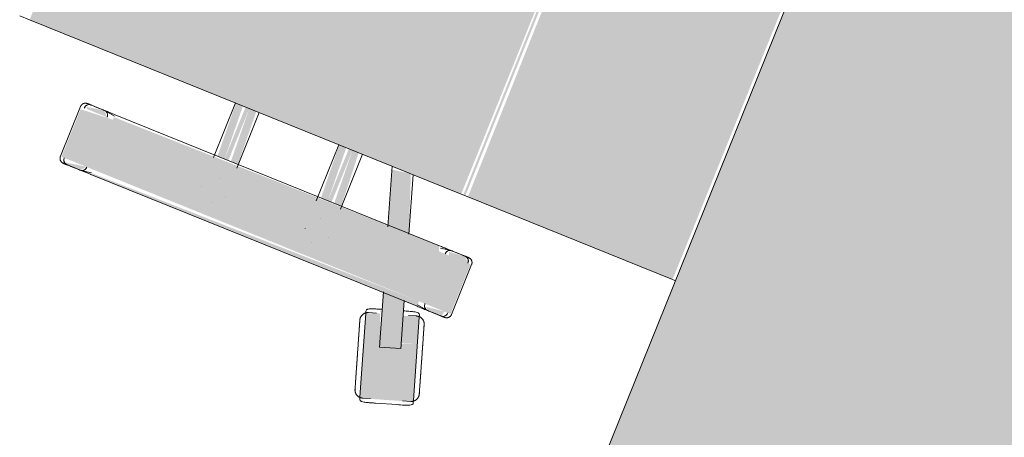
# Model space of a CAD drawing. Header units: millimetres. Extents: x -526411 to -400573, y 47353 to 130199.
# Tile 43 of 72: x -489153 to -488571, y 65800 to 66047. Entities that reach past the tile are written whole.
import ezdxf

# ---------------------------------------------------------------- set-up
doc = ezdxf.new("R2010")
doc.units = ezdxf.units.MM
doc.layers.add('I-FURN', color=30, linetype='Continuous', lineweight=18)

# ---------------------------------------------------------------- blocks, each defined once
blk = doc.blocks.new('80_KA_CE6_coupe werkplek 6P - 4 wp-2954123-3e Verdieping - Percelen telling LI')
at = {"layer": 'I-FURN'}
blk.add_hatch(color=122, dxfattribs=at).paths.add_polyline_path([(1752.58, -802.36), (3402.58, -802.36), (3402.58, -2.36), (1752.58, -2.36), (1752.58, -659.22)], flags=0)
blk.add_line((3402.58, -2.36), (1752.58, -2.36), dxfattribs=at)
blk = doc.blocks.new('82_3B_bureaustoel - directie vierkant - 82_3B_bureaustoel - directie vierkant-V47-3e Verdieping - Percelen telling LI')
at = {"layer": 'I-FURN'}
for points in [[(203.2, 238.17), (-203.2, 238.17), (-203.2, 106.04), (203.2, 107.69), (203.2, 197.67)], [(271.26, 124.06), (239.51, 124.06), (239.51, 104), (271.26, 104), (271.26, 120.38)], [(203.2, 106.04), (-203.2, 104.71), (-203.2, 103.38), (203.2, 104.71)], [(203.2, 103.38), (-203.2, 103.38), (-203.2, -171.84), (203.2, -171.84), (203.2, 90.61)], [(239.51, 104), (236.34, 102.72), (237.93, -104), (239.51, -104), (239.51, 27.71)], [(271.26, 104), (239.51, 104), (239.51, -104), (271.26, -104), (271.26, 40.53)], [(274.44, 104), (271.26, 104), (273.51, -104), (274.44, -102.72), (274.44, 102.95)], [(301.17, 104.53), (299.1, 103.86), (305.03, 92.65)], [(236.34, 40.26), (203.2, 38.03), (203.2, 34.13), (236.34, 35.77), (236.34, 40.22)], [(236.34, 34.13), (203.2, 34.13), (203.2, 31.75), (236.34, 31.75)], [(236.34, 31.75), (203.2, 30.11), (203.2, 25.62), (236.34, 27.34), (236.34, 30.2)], [(236.34, -25.62), (203.2, -27.26), (203.2, -31.75), (236.34, -30.11), (236.34, -25.67)], [(236.34, -31.75), (203.2, -31.75), (203.2, -34.13), (236.34, -34.13)], [(236.34, -34.13), (203.2, -35.77), (203.2, -40.26), (236.34, -38.62), (236.34, -35.68)], [(271.26, -104), (239.51, -104), (241, -124.06), (271.26, -124.06), (271.26, -108.21)], [(271.92, -104), (271.26, -104.33), (271.91, -104.07)]]:
    blk.add_hatch(color=122, dxfattribs=at).paths.add_polyline_path(points, flags=0)
h = blk.add_hatch(color=122, dxfattribs=at)
h.paths.add_polyline_path([(274.44, 119.44), (271.26, 120.38), (272.62, 109.06), (274.44, 110.74), (274.44, 117.98)], flags=0)
h.paths.add_polyline_path([(239.51, 122.36), (236.34, 119.1), (237.57, 109.56), (239.51, 110.35), (239.51, 120.38)], flags=0)
h = blk.add_hatch(color=122, dxfattribs=at)
h.paths.add_polyline_path([(294.86, 112.5), (279.21, 107.41), (282.86, 98.58), (298.44, 103.65)], flags=0)
h.paths.add_polyline_path([(327.63, 123.15), (294.86, 112.5), (302.36, 91.57), (286.45, 85.14), (289.73, 77.45), (337.44, 92.95)], flags=0)
h.paths.add_polyline_path([(285.28, 86.02), (284.81, 84.48), (285.69, 84.83)], flags=0)
h = blk.add_hatch(color=122, dxfattribs=at)
h.paths.add_polyline_path([(298.44, 103.65), (274.44, 95.85), (274.44, 82.49), (302.36, 91.57)], flags=0)
h.paths.add_polyline_path([(236.34, 83.47), (203.2, 71.28), (205.03, 59.94), (236.34, 70.11), (236.34, 74.67)], flags=0)
h = blk.add_hatch(color=122, dxfattribs=at)
h.paths.add_polyline_path([(274.44, -110.74), (271.26, -108.21), (273.42, -120.38), (274.44, -119.1), (274.44, -111.13)], flags=0)
h.paths.add_polyline_path([(239.51, -107.78), (236.34, -110.7), (238.42, -121.35), (239.51, -120.38), (239.51, -110.35)], flags=0)
for p, q in [((203.2, 239.71), (203.2, 238.17)), ((203.2, 238.17), (203.2, 106.04)), ((271.26, 124.72), (239.51, 124.72)), ((279.92, 107.64), (326.92, 122.92)), ((326.92, 122.92), (328.24, 123.34)), ((236.34, 119.44), (236.34, 110.7)), ((274.44, 110.74), (274.44, 119.44)), ((329.46, 117.06), (327.99, 121.59)), ((236.34, 111.36), (236.34, 110.7)), ((274.44, 110.74), (274.44, 111.4)), ((336.71, 102.73), (332.79, 114.81)), ((336.71, 102.73), (332.79, 114.81)), ((203.2, 106.04), (203.2, 103.38)), ((236.37, 110.29), (237.34, 104)), ((274.41, 110.32), (273.43, 104)), ((278.6, 107.21), (279.92, 107.64)), ((279.84, 105.95), (281.31, 101.42)), ((203.2, 103.38), (203.2, -171.84)), ((236.34, 104), (236.34, -104)), ((274.01, 95.71), (298.44, 103.65)), ((274.44, -104), (274.44, 104)), ((298.44, 103.65), (299.1, 103.86)), ((299.1, 103.86), (301.17, 104.53)), ((305.1, 92.46), (301.17, 104.53)), ((336.82, 94.42), (335.35, 98.95)), ((302.36, 91.57), (274.01, 82.36)), ((336.73, 92.72), (289.73, 77.45)), ((302.53, 91.62), (302.36, 91.57)), ((303.02, 91.78), (302.81, 91.71)), ((305.1, 92.45), (303.02, 91.78)), ((338.05, 93.15), (336.73, 92.72)), ((203.2, 72.7), (236.81, 83.62)), ((287.2, 83.3), (288.67, 78.77)), ((289.73, 77.45), (288.41, 77.02)), ((237.38, 70.45), (203.2, 59.35)), ((238.16, 40.48), (203.2, 40.48)), ((256.52, 40.48), (256.56, 40.48)), ((247.85, 31.77), (247.85, 31.75)), ((262.93, 31.77), (262.93, 31.81)), ((203.2, 25.4), (239, 25.4)), ((256.56, 25.4), (256.51, 25.4)), ((238.69, -25.4), (203.2, -25.4)), ((256.52, -25.4), (256.56, -25.4)), ((247.85, -31.77), (247.85, -31.81)), ((262.93, -31.77), (262.93, -31.75)), ((203.2, -40.48), (237.93, -40.48)), ((256.56, -40.48), (256.51, -40.48)), ((237.34, -104), (236.37, -110.29)), ((274.41, -110.32), (273.43, -104)), ((236.34, -110.7), (236.34, -119.44)), ((236.34, -110.7), (236.34, -111.36)), ((274.44, -119.44), (274.44, -110.74)), ((274.44, -111.4), (274.44, -110.74)), ((239.51, -124.72), (271.26, -124.72)), ((203.2, -171.84), (203.2, -178.18))]:
    blk.add_line(p, q, dxfattribs=at)
at = {"layer": 'I-FURN', "flags": 128}
for points in [[(236.34, 121.54), (236.34, 121.67), (236.35, 121.8), (236.36, 121.92), (236.38, 122.05), (236.4, 122.17), (236.43, 122.3), (236.46, 122.42), (236.5, 122.54), (236.54, 122.66), (236.59, 122.78), (236.64, 122.9), (236.7, 123.01), (236.76, 123.12), (236.82, 123.23), (236.89, 123.34), (236.97, 123.44), (237.05, 123.54), (237.13, 123.64), (237.21, 123.73), (237.3, 123.82), (237.39, 123.91), (237.49, 123.99), (237.59, 124.07), (237.69, 124.14), (237.8, 124.22), (237.91, 124.28), (238.02, 124.34), (238.13, 124.4), (238.25, 124.45), (238.36, 124.5), (238.48, 124.55), (238.6, 124.59), (238.73, 124.62), (238.85, 124.65), (238.97, 124.67), (239.1, 124.69), (239.23, 124.71), (239.35, 124.71), (239.48, 124.72), (239.51, 124.72)], [(271.26, 124.72), (271.39, 124.72), (271.52, 124.71), (271.64, 124.7), (271.77, 124.68), (271.89, 124.66), (272.02, 124.63), (272.14, 124.6), (272.26, 124.56), (272.38, 124.52), (272.5, 124.47), (272.62, 124.42), (272.73, 124.36), (272.84, 124.3), (272.95, 124.23), (273.06, 124.16), (273.16, 124.09), (273.26, 124.01), (273.36, 123.93), (273.45, 123.85), (273.54, 123.76), (273.63, 123.66), (273.71, 123.57), (273.79, 123.47), (273.86, 123.36), (273.94, 123.26), (274, 123.15), (274.06, 123.04), (274.12, 122.93), (274.17, 122.81), (274.22, 122.69), (274.27, 122.58), (274.31, 122.45), (274.34, 122.33), (274.37, 122.21), (274.39, 122.08), (274.41, 121.96), (274.43, 121.83), (274.43, 121.71), (274.44, 121.58), (274.44, 121.54)], [(302.44, 118.3), (303.22, 118.55), (304, 118.81), (304.78, 119.06), (305.56, 119.31), (306.33, 119.56), (307.09, 119.81), (307.84, 120.05), (308.59, 120.3), (309.33, 120.54), (310.05, 120.77), (310.77, 121), (311.47, 121.23), (312.15, 121.46), (312.82, 121.67), (313.48, 121.89), (314.11, 122.09), (314.73, 122.29), (315.33, 122.49), (315.91, 122.68), (316.46, 122.86), (317, 123.03), (317.51, 123.19), (317.99, 123.35), (318.45, 123.5), (318.89, 123.64), (319.3, 123.78), (319.68, 123.9), (320.04, 124.02), (320.36, 124.12), (320.66, 124.22), (320.93, 124.31), (321.17, 124.38), (321.38, 124.45), (321.56, 124.51), (321.7, 124.56), (321.82, 124.6), (321.91, 124.62), (321.96, 124.64), (321.99, 124.65)], [(321.99, 124.65), (321.97, 124.65), (321.93, 124.63), (321.85, 124.6), (321.74, 124.57), (321.6, 124.52), (321.43, 124.47), (321.23, 124.4), (321, 124.33), (320.74, 124.24), (320.45, 124.15), (320.13, 124.05), (319.78, 123.93), (319.4, 123.81), (319, 123.68), (318.57, 123.54), (318.12, 123.39), (317.64, 123.24), (317.14, 123.07), (316.61, 122.9), (316.06, 122.72), (315.49, 122.54), (314.9, 122.35), (314.28, 122.15), (313.65, 121.94), (313, 121.73), (312.34, 121.51), (311.65, 121.29), (310.96, 121.07), (310.25, 120.84), (309.52, 120.6), (308.79, 120.36), (308.05, 120.12), (307.29, 119.88), (306.53, 119.63), (305.76, 119.38), (304.99, 119.13), (304.21, 118.88), (303.43, 118.62), (302.65, 118.37), (302.44, 118.3)], [(321.99, 124.65), (322.17, 124.71), (322.35, 124.75), (322.54, 124.79), (322.73, 124.83), (322.92, 124.85), (323.11, 124.87), (323.3, 124.88), (323.49, 124.88), (323.68, 124.88), (323.87, 124.87), (324.06, 124.85), (324.25, 124.82), (324.43, 124.78), (324.62, 124.74), (324.8, 124.69), (324.98, 124.63), (325.16, 124.57), (325.34, 124.5), (325.51, 124.42), (325.68, 124.33), (325.85, 124.24), (326.01, 124.14), (326.17, 124.04), (326.33, 123.92), (326.48, 123.81), (326.62, 123.68), (326.76, 123.55), (326.9, 123.42), (327.02, 123.28), (327.15, 123.13), (327.27, 122.98), (327.38, 122.83), (327.48, 122.67), (327.58, 122.51), (327.67, 122.34), (327.76, 122.17), (327.84, 122), (327.91, 121.82), (327.97, 121.64), (327.99, 121.59)], [(236.34, 120.11), (236.34, 120.37), (236.34, 120.61), (236.34, 120.83), (236.34, 121.01), (236.34, 121.17), (236.34, 121.3), (236.34, 121.4), (236.34, 121.48), (236.34, 121.52), (236.34, 121.54)], [(236.34, 121.54), (236.34, 121.53), (236.34, 121.49), (236.34, 121.42), (236.34, 121.32), (236.34, 121.19), (236.34, 121.04), (236.34, 120.86), (236.34, 120.65), (236.34, 120.42), (236.34, 120.16), (236.34, 119.87), (236.34, 119.56), (236.34, 119.23), (236.34, 118.86), (236.34, 118.48), (236.34, 118.07), (236.34, 117.64), (236.34, 117.19), (236.34, 116.72), (236.34, 116.22), (236.34, 115.71), (236.34, 115.18), (236.34, 114.63), (236.34, 114.06), (236.34, 113.48), (236.34, 112.88), (236.34, 112.27), (236.34, 111.64), (236.34, 111.01), (236.34, 110.36), (236.34, 109.7), (236.34, 109.03), (236.34, 108.36), (236.34, 107.67), (236.34, 106.98), (236.34, 106.29), (236.34, 105.59), (236.34, 104.89), (236.34, 104.19), (236.34, 104)], [(274.44, 104), (274.44, 104.7), (274.44, 105.4), (274.44, 106.1), (274.44, 106.8), (274.44, 107.49), (274.44, 108.17), (274.44, 108.85), (274.44, 109.52), (274.44, 110.18), (274.44, 110.83), (274.44, 111.47), (274.44, 112.1), (274.44, 112.72), (274.44, 113.32), (274.44, 113.91), (274.44, 114.48), (274.44, 115.03), (274.44, 115.57), (274.44, 116.09), (274.44, 116.59), (274.44, 117.06), (274.44, 117.52), (274.44, 117.96), (274.44, 118.37), (274.44, 118.76), (274.44, 119.13), (274.44, 119.47), (274.44, 119.79), (274.44, 120.08), (274.44, 120.35), (274.44, 120.59), (274.44, 120.81), (274.44, 121), (274.44, 121.16), (274.44, 121.29), (274.44, 121.39), (274.44, 121.47), (274.44, 121.52), (274.44, 121.54)], [(274.44, 121.54), (274.44, 121.53), (274.44, 121.49), (274.44, 121.42), (274.44, 121.32), (274.44, 121.19), (274.44, 121.04), (274.44, 120.86), (274.44, 120.65), (274.44, 120.42), (274.44, 120.16), (274.44, 120.11)], [(302.44, 118.3), (301.66, 118.05), (300.88, 117.79), (300.1, 117.54), (299.33, 117.29), (298.56, 117.04), (297.8, 116.79), (297.04, 116.54), (296.29, 116.3), (295.56, 116.06), (294.83, 115.83), (294.12, 115.59), (293.42, 115.37), (292.73, 115.14), (292.06, 114.93), (291.41, 114.71), (290.77, 114.51), (290.15, 114.31), (289.55, 114.11), (288.98, 113.92), (288.42, 113.74), (287.89, 113.57), (287.38, 113.41), (286.89, 113.25), (286.43, 113.1), (286, 112.96), (285.59, 112.82), (285.2, 112.7), (284.85, 112.58), (284.52, 112.48), (284.22, 112.38), (283.96, 112.29), (283.72, 112.22), (283.51, 112.15), (283.33, 112.09), (283.18, 112.04), (283.06, 112), (282.98, 111.98), (282.92, 111.96), (282.9, 111.95)], [(282.9, 111.95), (282.91, 111.95), (282.96, 111.97), (283.04, 111.99), (283.15, 112.03), (283.29, 112.08), (283.46, 112.13), (283.66, 112.2), (283.89, 112.27), (284.15, 112.36), (284.44, 112.45), (284.76, 112.55), (285.11, 112.67), (285.48, 112.79), (285.88, 112.92), (286.31, 113.06), (286.76, 113.21), (287.24, 113.36), (287.75, 113.53), (288.27, 113.7), (288.82, 113.88), (289.4, 114.06), (289.99, 114.25), (290.6, 114.45), (291.23, 114.66), (291.88, 114.87), (292.55, 115.08), (293.23, 115.31), (293.93, 115.53), (294.64, 115.76), (295.36, 116), (296.09, 116.24), (296.84, 116.48), (297.59, 116.72), (298.35, 116.97), (299.12, 117.22), (299.89, 117.47), (300.67, 117.72), (301.45, 117.98), (302.23, 118.23), (302.44, 118.3)], [(279.84, 105.95), (279.78, 106.13), (279.74, 106.31), (279.7, 106.5), (279.66, 106.69), (279.64, 106.88), (279.62, 107.07), (279.61, 107.26), (279.61, 107.45), (279.61, 107.64), (279.62, 107.83), (279.64, 108.02), (279.67, 108.21), (279.71, 108.39), (279.75, 108.58), (279.8, 108.76), (279.86, 108.94), (279.92, 109.12), (279.99, 109.3), (280.07, 109.47), (280.16, 109.64), (280.25, 109.81), (280.35, 109.97), (280.45, 110.13), (280.56, 110.29), (280.68, 110.44), (280.81, 110.58), (280.94, 110.72), (281.07, 110.86), (281.21, 110.98), (281.36, 111.11), (281.51, 111.23), (281.66, 111.34), (281.82, 111.44), (281.98, 111.54), (282.15, 111.63), (282.32, 111.72), (282.49, 111.8), (282.67, 111.87), (282.85, 111.93), (282.9, 111.95)], [(336.82, 94.42), (336.87, 94.23), (336.92, 94.05), (336.96, 93.86), (337, 93.68), (337.02, 93.49), (337.04, 93.3), (337.05, 93.11), (337.05, 92.92), (337.05, 92.73), (337.03, 92.54), (337.01, 92.35), (336.99, 92.16), (336.95, 91.97), (336.91, 91.79), (336.86, 91.6), (336.8, 91.42), (336.74, 91.24), (336.67, 91.06), (336.59, 90.89), (336.5, 90.72), (336.41, 90.55), (336.31, 90.39), (336.2, 90.23), (336.09, 90.08), (335.98, 89.93), (335.85, 89.78), (335.72, 89.64), (335.59, 89.51), (335.45, 89.38), (335.3, 89.26), (335.15, 89.14), (335, 89.03), (334.84, 88.92), (334.68, 88.82), (334.51, 88.73), (334.34, 88.65), (334.17, 88.57), (333.99, 88.5), (333.81, 88.43), (333.76, 88.42)], [(333.76, 88.42), (333.75, 88.41), (333.7, 88.4), (333.62, 88.37), (333.51, 88.33), (333.37, 88.29), (333.2, 88.23), (333, 88.17), (332.77, 88.09), (332.51, 88.01), (332.22, 87.91), (331.9, 87.81), (331.55, 87.7), (331.18, 87.58), (330.78, 87.45), (330.35, 87.31), (329.89, 87.16), (329.41, 87), (328.91, 86.84), (328.38, 86.67), (327.83, 86.49), (327.26, 86.3), (326.67, 86.11), (326.06, 85.91), (325.43, 85.71), (324.78, 85.5), (324.11, 85.28), (323.43, 85.06), (322.73, 84.83), (322.02, 84.6), (321.3, 84.37), (320.56, 84.13), (319.82, 83.89), (319.07, 83.64), (318.31, 83.39), (317.54, 83.14), (316.77, 82.89), (315.99, 82.64), (315.21, 82.39), (314.43, 82.13), (314.22, 82.06)], [(314.22, 82.06), (315, 82.32), (315.78, 82.57), (316.56, 82.82), (317.33, 83.08), (318.1, 83.33), (318.86, 83.57), (319.62, 83.82), (320.36, 84.06), (321.1, 84.3), (321.83, 84.54), (322.54, 84.77), (323.24, 85), (323.93, 85.22), (324.6, 85.44), (325.25, 85.65), (325.89, 85.86), (326.51, 86.06), (327.1, 86.25), (327.68, 86.44), (328.24, 86.62), (328.77, 86.79), (329.28, 86.96), (329.77, 87.12), (330.23, 87.27), (330.66, 87.41), (331.07, 87.54), (331.45, 87.67), (331.81, 87.78), (332.14, 87.89), (332.43, 87.98), (332.7, 88.07), (332.94, 88.15), (333.15, 88.22), (333.33, 88.27), (333.48, 88.32), (333.59, 88.36), (333.68, 88.39), (333.74, 88.41), (333.76, 88.41)], [(314.22, 82.06), (313.43, 81.81), (312.65, 81.56), (311.88, 81.3), (311.1, 81.05), (310.33, 80.8), (309.57, 80.55), (308.81, 80.31), (308.07, 80.07), (307.33, 79.83), (306.6, 79.59), (305.89, 79.36), (305.19, 79.13), (304.5, 78.91), (303.83, 78.69), (303.18, 78.48), (302.54, 78.27), (301.93, 78.07), (301.33, 77.88), (300.75, 77.69), (300.19, 77.51), (299.66, 77.34), (299.15, 77.17), (298.67, 77.01), (298.2, 76.86), (297.77, 76.72), (297.36, 76.59), (296.98, 76.46), (296.62, 76.35), (296.3, 76.24), (296, 76.15), (295.73, 76.06), (295.49, 75.98), (295.28, 75.91), (295.1, 75.85), (294.95, 75.81), (294.84, 75.77), (294.75, 75.74), (294.7, 75.72), (294.67, 75.71)], [(294.67, 75.71), (294.69, 75.72), (294.73, 75.73), (294.81, 75.76), (294.92, 75.79), (295.06, 75.84), (295.23, 75.9), (295.43, 75.96), (295.66, 76.04), (295.92, 76.12), (296.21, 76.22), (296.53, 76.32), (296.88, 76.43), (297.25, 76.55), (297.66, 76.68), (298.08, 76.82), (298.54, 76.97), (299.02, 77.13), (299.52, 77.29), (300.05, 77.46), (300.6, 77.64), (301.17, 77.83), (301.76, 78.02), (302.37, 78.22), (303.01, 78.42), (303.66, 78.63), (304.32, 78.85), (305, 79.07), (305.7, 79.3), (306.41, 79.53), (307.13, 79.76), (307.87, 80), (308.61, 80.24), (309.37, 80.49), (310.13, 80.74), (310.89, 80.99), (311.67, 81.24), (312.44, 81.49), (313.22, 81.74), (314, 82), (314.22, 82.06)], [(294.67, 75.71), (294.49, 75.66), (294.3, 75.61), (294.12, 75.57), (293.93, 75.54), (293.74, 75.51), (293.55, 75.49), (293.36, 75.48), (293.17, 75.48), (292.98, 75.49), (292.79, 75.5), (292.6, 75.52), (292.41, 75.55), (292.23, 75.58), (292.04, 75.62), (291.86, 75.67), (291.67, 75.73), (291.49, 75.8), (291.32, 75.87), (291.14, 75.95), (290.97, 76.03), (290.81, 76.12), (290.65, 76.22), (290.49, 76.33), (290.33, 76.44), (290.18, 76.56), (290.04, 76.68), (289.9, 76.81), (289.76, 76.95), (289.63, 77.09), (289.51, 77.23), (289.39, 77.38), (289.28, 77.53), (289.18, 77.69), (289.08, 77.86), (288.99, 78.02), (288.9, 78.19), (288.82, 78.37), (288.75, 78.54), (288.69, 78.72), (288.67, 78.77)], [(236.34, -104), (236.34, -104.7), (236.34, -105.4), (236.34, -106.1), (236.34, -106.8), (236.34, -107.49), (236.34, -108.17), (236.34, -108.85), (236.34, -109.52), (236.34, -110.18), (236.34, -110.83), (236.34, -111.47), (236.34, -112.1), (236.34, -112.72), (236.34, -113.32), (236.34, -113.91), (236.34, -114.48), (236.34, -115.03), (236.34, -115.57), (236.34, -116.09), (236.34, -116.59), (236.34, -117.06), (236.34, -117.52), (236.34, -117.96), (236.34, -118.37), (236.34, -118.76), (236.34, -119.13), (236.34, -119.47), (236.34, -119.79), (236.34, -120.08), (236.34, -120.35), (236.34, -120.59), (236.34, -120.81), (236.34, -121), (236.34, -121.16), (236.34, -121.29), (236.34, -121.39), (236.34, -121.47), (236.34, -121.52), (236.34, -121.54)], [(274.44, -121.54), (274.44, -121.53), (274.44, -121.49), (274.44, -121.42), (274.44, -121.32), (274.44, -121.19), (274.44, -121.04), (274.44, -120.86), (274.44, -120.65), (274.44, -120.42), (274.44, -120.16), (274.44, -119.87), (274.44, -119.56), (274.44, -119.23), (274.44, -118.86), (274.44, -118.48), (274.44, -118.07), (274.44, -117.64), (274.44, -117.19), (274.44, -116.72), (274.44, -116.22), (274.44, -115.71), (274.44, -115.18), (274.44, -114.63), (274.44, -114.06), (274.44, -113.48), (274.44, -112.88), (274.44, -112.27), (274.44, -111.64), (274.44, -111.01), (274.44, -110.36), (274.44, -109.7), (274.44, -109.03), (274.44, -108.36), (274.44, -107.67), (274.44, -106.98), (274.44, -106.29), (274.44, -105.59), (274.44, -104.89), (274.44, -104.19), (274.44, -104)], [(236.34, -121.54), (236.34, -121.53), (236.34, -121.49), (236.34, -121.42), (236.34, -121.32), (236.34, -121.19), (236.34, -121.04), (236.34, -120.86), (236.34, -120.65), (236.34, -120.42), (236.34, -120.16), (236.34, -120.11)], [(239.51, -124.72), (239.39, -124.72), (239.26, -124.71), (239.13, -124.7), (239.01, -124.68), (238.88, -124.66), (238.76, -124.63), (238.64, -124.6), (238.52, -124.56), (238.4, -124.52), (238.28, -124.47), (238.16, -124.42), (238.05, -124.36), (237.94, -124.3), (237.83, -124.23), (237.72, -124.16), (237.62, -124.09), (237.52, -124.01), (237.42, -123.93), (237.33, -123.85), (237.24, -123.76), (237.15, -123.66), (237.07, -123.57), (236.99, -123.47), (236.91, -123.36), (236.84, -123.26), (236.78, -123.15), (236.71, -123.04), (236.66, -122.93), (236.6, -122.81), (236.55, -122.69), (236.51, -122.58), (236.47, -122.45), (236.44, -122.33), (236.41, -122.21), (236.39, -122.08), (236.37, -121.96), (236.35, -121.83), (236.34, -121.71), (236.34, -121.58), (236.34, -121.54)], [(274.44, -121.54), (274.44, -121.67), (274.43, -121.8), (274.42, -121.92), (274.4, -122.05), (274.38, -122.17), (274.35, -122.3), (274.32, -122.42), (274.28, -122.54), (274.24, -122.66), (274.19, -122.78), (274.14, -122.9), (274.08, -123.01), (274.02, -123.12), (273.95, -123.23), (273.88, -123.34), (273.81, -123.44), (273.73, -123.54), (273.65, -123.64), (273.57, -123.73), (273.48, -123.82), (273.38, -123.91), (273.29, -123.99), (273.19, -124.07), (273.08, -124.14), (272.98, -124.22), (272.87, -124.28), (272.76, -124.34), (272.65, -124.4), (272.53, -124.45), (272.41, -124.5), (272.3, -124.55), (272.17, -124.59), (272.05, -124.62), (271.93, -124.65), (271.8, -124.67), (271.68, -124.69), (271.55, -124.71), (271.43, -124.71), (271.3, -124.72), (271.26, -124.72)], [(274.44, -120.11), (274.44, -120.37), (274.44, -120.61), (274.44, -120.83), (274.44, -121.01), (274.44, -121.17), (274.44, -121.3), (274.44, -121.4), (274.44, -121.48), (274.44, -121.52), (274.44, -121.54)]]:
    blk.add_lwpolyline(points, dxfattribs=at)
at = {"layer": 'I-FURN'}
for centre, major_axis, ratio, start_param, end_param in [((239.51, 119.44), (-3.17, 0), 0.918218, 4.712389, 6.283185), ((271.26, 119.44), (-3.17, 0), 0.918218, 3.141593, 4.712389), ((239.51, 119.44), (-3.17, 0), 0.918252, 4.974188, 6.283185), ((271.26, 119.44), (3.17, 0), 0.918252, 0, 1.308997), ((239.51, 110.7), (-3.17, 0), 0.918218, 0, 1.570796), ((239.51, 110.7), (3.18, 0), 0.918252, 3.141593, 4.45059), ((271.22, 110.74), (-3.22, 0), 0.918252, 1.570796, 3.141593), ((271.22, 110.74), (3.22, 0), 0.918218, 4.727082, 6.283185), ((239.51, -110.7), (3.17, 0), 0.918218, 1.570796, 3.141593), ((239.51, -110.7), (3.17, 0), 0.918252, 1.832596, 3.141593), ((271.22, -110.74), (3.22, 0), 0.918218, 0, 1.570796), ((271.22, -110.74), (3.22, 0), 0.918252, 0, 1.308997), ((239.51, -119.44), (3.17, 0), 0.918218, 3.141593, 4.712389), ((239.51, -119.44), (3.17, 0), 0.918252, 3.141593, 4.45059), ((271.26, -119.44), (3.17, 0), 0.918218, 4.712389, 6.283185), ((271.26, -119.44), (3.18, 0), 0.918252, 4.974188, 6.283185)]:
    blk.add_ellipse(centre, major_axis=major_axis, ratio=ratio, start_param=start_param, end_param=end_param, dxfattribs=at)
for points, knots in [([(332.79, 114.81), (332.33, 116.2), (331.68, 118.23), (330.85, 120.54), (330.14, 122.17), (329.29, 123.33), (328.6, 123.46), (328.24, 123.34)], [0, 0, 0, 0, 0.285714, 0.428571, 0.571429, 0.785714, 1, 1, 1, 1]), ([(278.6, 107.21), (278.12, 107.06), (277.72, 106.46), (277.81, 104.9), (278.19, 103.16), (278.94, 100.71), (279.6, 98.68), (279.94, 97.64)], [0, 0, 0, 0, 0.285714, 0.428571, 0.571429, 0.785714, 1, 1, 1, 1]), ([(338.05, 93.15), (338.35, 93.26), (338.66, 93.54), (338.85, 94.13), (338.9, 94.86), (338.71, 96.18), (338.28, 97.8), (337.86, 99.17), (337.39, 100.64), (336.99, 101.86), (336.71, 102.73)], [0, 0, 0, 0, 0.166667, 0.25, 0.333333, 0.5, 0.666667, 0.75, 0.833333, 1, 1, 1, 1]), ([(283.87, 85.56), (284.15, 84.69), (284.54, 83.47), (285.03, 82), (285.49, 80.65), (286.09, 79.08), (286.72, 77.91), (287.19, 77.35), (287.69, 76.98), (288.11, 76.94), (288.41, 77.02)], [0, 0, 0, 0, 0.166667, 0.25, 0.333333, 0.5, 0.666667, 0.75, 0.833333, 1, 1, 1, 1])]:
    blk.add_open_spline(points, degree=3, knots=knots, dxfattribs=at)

msp = doc.modelspace()

# ---------------------------------------------------------------- block references
at = {"layer": 'I-FURN'}
for name, p, rotation in [('80_KA_CE6_coupe werkplek 6P - 4 wp-2954123-3e Verdieping - Percelen telling LI', (-489634.63, 63747.95), 68.00167584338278), ('82_3B_bureaustoel - directie vierkant - 82_3B_bureaustoel - directie vierkant-V47-3e Verdieping - Percelen telling LI', (-488911.94, 66171.26), 248.001675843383)]:
    msp.add_blockref(name, p, dxfattribs=dict(at, rotation=rotation))

doc.saveas('drawing.dxf')
